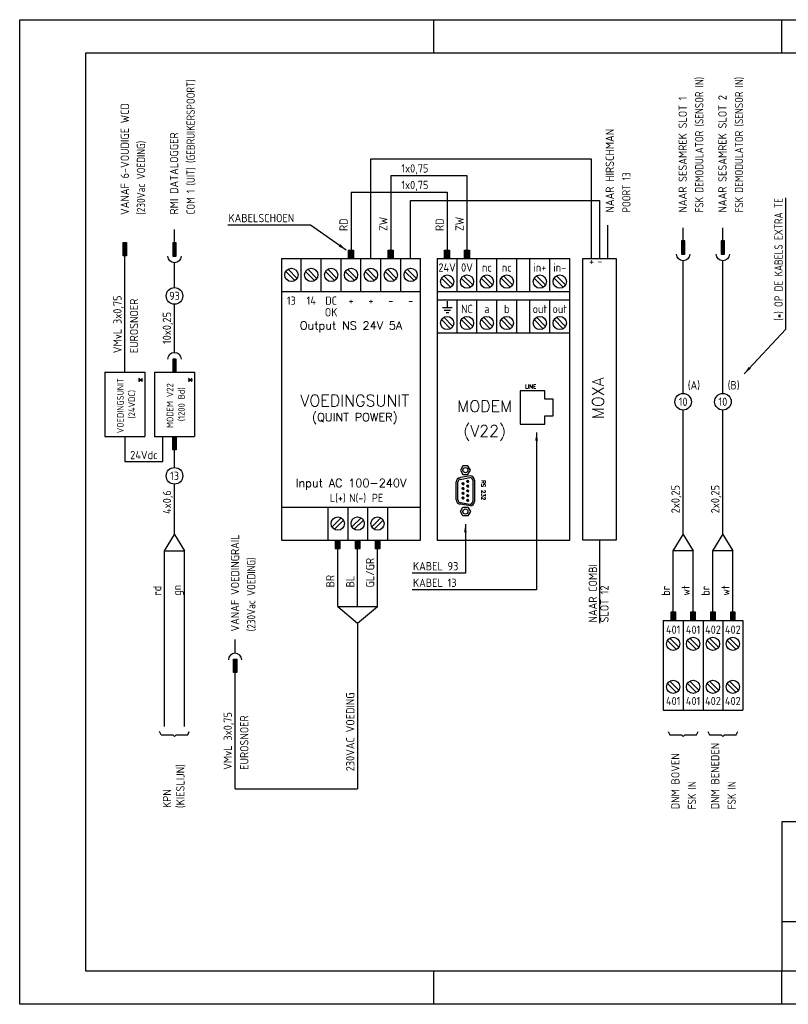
# Model space of a CAD drawing. Extents: x 0 to 425, y 0 to 297.
# Tile 1 of 2: x 0 to 232, y 0 to 297. Entities that reach past the tile are written whole.
import ezdxf
from ezdxf.enums import TextEntityAlignment as Align

# ---------------------------------------------------------------- set-up
doc = ezdxf.new("R2010")
doc.units = 0
doc.layers.get('0').update_dxf_attribs({"linetype": 'CONTINUOUS'})
for name, color, linetype in [('L018', 7, 'CONTINUOUS'), ('L025', 4, 'CONTINUOUS'), ('L035', 2, 'CONTINUOUS'), ('L050', 6, 'CONTINUOUS'), ('L070', 1, 'CONTINUOUS'), ('T018', 7, 'CONTINUOUS'), ('T025', 4, 'CONTINUOUS'), ('T035', 2, 'CONTINUOUS'), ('T050', 6, 'CONTINUOUS')]:
    doc.layers.add(name, color=color, linetype=linetype)
doc.styles.add('ISO', font='ISO.SHX')
doc.styles.add('ISO-SS', font='ISO')
doc.styles.add('ROMAND', font='ROMAND.shx')
doc.styles.get("Standard").update_dxf_attribs({"font": 'SIMPLEX'})
doc.dimstyles.get("Standard").update_dxf_attribs({"dimtxt": 0.18, "dimasz": 0.18, "dimexe": 0.18, "dimexo": 0.0625, "dimgap": 0.09, "dimtad": 0, "dimtih": 1, "dimtoh": 1, "dimdec": 4, "dimzin": 0, "dimdsep": 46, "dimtxsty": 'Standard', "dimcen": 0.09, "dimadec": 0, "dimazin": 0, "dimtfac": 1, "dimtdec": 4, "dimtofl": 0, "dimtmove": 0, "dimatfit": 3, "dimfxl": 0, "dimtolj": 1, "dimtzin": 0, "dimarcsym": 0})

# ---------------------------------------------------------------- blocks, each defined once
blk = doc.blocks.new('*X3')
at = {"color": 0}
for p, q in [((124.46, 22.92), (124.55, 23.01)), ((124.58, 22.9), (124.79, 23.11)), ((124.7, 22.88), (125.06, 23.23)), ((124.82, 22.86), (125.23, 23.27)), ((124.94, 22.83), (125.35, 23.25)), ((125.06, 22.81), (125.48, 23.23)), ((125.18, 22.79), (125.6, 23.21)), ((125.3, 22.77), (125.72, 23.19)), ((125.42, 22.74), (125.85, 23.17)), ((125.54, 22.72), (125.97, 23.16)), ((125.65, 22.7), (126.09, 23.14)), ((125.77, 22.68), (126.22, 23.12)), ((125.89, 22.66), (126.34, 23.1)), ((126.01, 22.63), (126.46, 23.08)), ((126.13, 22.61), (126.58, 23.06)), ((126.25, 22.59), (126.71, 23.05)), ((126.37, 22.57), (126.83, 23.03)), ((126.49, 22.54), (126.95, 23.01)), ((126.61, 22.52), (127.08, 22.99)), ((126.73, 22.5), (127.2, 22.97)), ((126.85, 22.48), (127.32, 22.95)), ((126.97, 22.46), (127.44, 22.93)), ((127.08, 22.43), (127.57, 22.92)), ((127.2, 22.41), (127.69, 22.9)), ((127.32, 22.39), (127.81, 22.88)), ((127.44, 22.37), (127.94, 22.86)), ((127.56, 22.34), (128.06, 22.84)), ((127.68, 22.32), (128.18, 22.82)), ((127.8, 22.3), (128.31, 22.8)), ((127.92, 22.28), (128.43, 22.79)), ((128.04, 22.25), (128.55, 22.77)), ((128.16, 22.23), (128.67, 22.75)), ((128.28, 22.21), (128.8, 22.73)), ((128.4, 22.19), (128.92, 22.71)), ((128.51, 22.17), (129.04, 22.69)), ((128.63, 22.14), (129.17, 22.68)), ((128.75, 22.12), (129.29, 22.66)), ((128.87, 22.1), (129.41, 22.64)), ((128.99, 22.08), (129.53, 22.62)), ((129.11, 22.05), (129.66, 22.6)), ((129.23, 22.03), (129.78, 22.58)), ((129.35, 22.01), (129.9, 22.56)), ((129.47, 21.99), (130.03, 22.55)), ((129.59, 21.96), (130.15, 22.53)), ((129.71, 21.94), (130.27, 22.51)), ((129.82, 21.92), (130.39, 22.49)), ((129.94, 21.9), (130.52, 22.47)), ((130.06, 21.88), (130.64, 22.45)), ((130.18, 21.85), (130.76, 22.43)), ((130.3, 21.83), (130.89, 22.42)), ((130.42, 21.81), (131.01, 22.4)), ((130.54, 21.79), (131.13, 22.38)), ((130.66, 21.76), (131.26, 22.36)), ((130.78, 21.74), (131.38, 22.34)), ((130.9, 21.72), (131.5, 22.32)), ((131.02, 21.7), (131.62, 22.31)), ((131.46, 22), (131.75, 22.29))]:
    blk.add_line(p, q, dxfattribs=at)
blk = doc.blocks.new('*X2')
at = {"color": 0}
for p, q in [((122.38, 22.4), (122.44, 22.45)), ((122.49, 22.37), (122.61, 22.48)), ((122.61, 22.34), (122.78, 22.52)), ((122.72, 22.31), (122.96, 22.55)), ((122.83, 22.28), (123.14, 22.59)), ((122.94, 22.25), (123.33, 22.64)), ((123.05, 22.22), (123.47, 22.64)), ((123.16, 22.18), (123.58, 22.61)), ((123.27, 22.15), (123.7, 22.58)), ((123.38, 22.12), (123.81, 22.56)), ((123.49, 22.09), (123.93, 22.53)), ((123.6, 22.06), (124.04, 22.5)), ((123.71, 22.03), (124.16, 22.48)), ((123.82, 22), (124.28, 22.45)), ((123.94, 21.97), (124.39, 22.43)), ((124.05, 21.94), (124.51, 22.4)), ((124.16, 21.91), (124.62, 22.37)), ((124.27, 21.88), (124.74, 22.35)), ((124.38, 21.85), (124.85, 22.32)), ((124.49, 21.82), (124.97, 22.29)), ((124.6, 21.79), (125.08, 22.27)), ((124.71, 21.76), (125.2, 22.24)), ((124.82, 21.73), (125.31, 22.22)), ((124.93, 21.7), (125.43, 22.19)), ((125.04, 21.66), (125.54, 22.16)), ((125.15, 21.63), (125.66, 22.14)), ((125.27, 21.6), (125.77, 22.11)), ((125.38, 21.57), (125.89, 22.08)), ((125.49, 21.54), (126, 22.06)), ((125.6, 21.51), (126.12, 22.03)), ((125.71, 21.48), (126.23, 22.01)), ((125.82, 21.45), (126.35, 21.98)), ((125.93, 21.42), (126.46, 21.95)), ((126.04, 21.39), (126.58, 21.93)), ((126.15, 21.36), (126.69, 21.9)), ((126.26, 21.33), (126.81, 21.87)), ((126.37, 21.3), (126.92, 21.85)), ((126.48, 21.27), (127.04, 21.82)), ((126.6, 21.24), (127.15, 21.8)), ((126.71, 21.21), (127.27, 21.77)), ((126.82, 21.18), (127.38, 21.74)), ((126.93, 21.14), (127.5, 21.72)), ((127.04, 21.11), (127.62, 21.69)), ((127.15, 21.08), (127.73, 21.66)), ((127.26, 21.05), (127.85, 21.64)), ((127.37, 21.02), (127.96, 21.61)), ((127.48, 20.99), (128.08, 21.59)), ((127.59, 20.96), (128.19, 21.56)), ((127.7, 20.93), (128.31, 21.53)), ((127.81, 20.9), (128.42, 21.51)), ((127.93, 20.87), (128.54, 21.48)), ((128.04, 20.84), (128.65, 21.45)), ((128.15, 20.81), (128.77, 21.43)), ((128.26, 20.78), (128.88, 21.4)), ((128.37, 20.75), (129, 21.38)), ((128.48, 20.72), (129.11, 21.35)), ((128.59, 20.69), (129.23, 21.32)), ((128.7, 20.66), (129.34, 21.3)), ((128.81, 20.62), (129.46, 21.27)), ((128.92, 20.59), (129.57, 21.24)), ((129.03, 20.56), (129.69, 21.22)), ((129.24, 20.63), (129.8, 21.19)), ((129.5, 20.75), (129.92, 21.17)), ((129.79, 20.89), (130.03, 21.14)), ((130.1, 21.07), (130.15, 21.11))]:
    blk.add_line(p, q, dxfattribs=at)
blk = doc.blocks.new('*X1')
at = {"color": 0}
for p, q in [((119.5, 22.2), (119.5, 22.21)), ((119.6, 22.16), (119.64, 22.2)), ((119.7, 22.12), (119.79, 22.21)), ((119.8, 22.08), (119.93, 22.21)), ((119.9, 22.04), (120.07, 22.21)), ((120, 22), (120.22, 22.22)), ((120.1, 21.96), (120.37, 22.22)), ((120.2, 21.92), (120.52, 22.23)), ((120.31, 21.88), (120.67, 22.24)), ((120.41, 21.84), (120.82, 22.25)), ((120.51, 21.79), (120.98, 22.26)), ((120.61, 21.75), (121.12, 22.27)), ((120.71, 21.71), (121.23, 22.23)), ((120.81, 21.67), (121.33, 22.2)), ((120.91, 21.63), (121.44, 22.16)), ((121.01, 21.59), (121.55, 22.13)), ((121.11, 21.55), (121.65, 22.09)), ((121.21, 21.51), (121.76, 22.06)), ((121.31, 21.47), (121.87, 22.02)), ((121.41, 21.43), (121.97, 21.99)), ((121.51, 21.39), (122.08, 21.95)), ((121.62, 21.35), (122.19, 21.92)), ((121.72, 21.31), (122.29, 21.88)), ((121.82, 21.27), (122.4, 21.85)), ((121.92, 21.23), (122.51, 21.82)), ((122.02, 21.18), (122.61, 21.78)), ((122.12, 21.14), (122.72, 21.75)), ((122.22, 21.1), (122.83, 21.71)), ((122.32, 21.06), (122.93, 21.68)), ((122.42, 21.02), (123.04, 21.64)), ((122.52, 20.98), (123.15, 21.61)), ((122.62, 20.94), (123.25, 21.57)), ((122.72, 20.9), (123.36, 21.54)), ((122.82, 20.86), (123.47, 21.5)), ((122.92, 20.82), (123.57, 21.47)), ((123.03, 20.78), (123.68, 21.43)), ((123.1, 19.86), (124.43, 21.19)), ((123.13, 20.74), (123.79, 21.4)), ((123.23, 20.7), (123.89, 21.36)), ((123.33, 20.66), (124, 21.33)), ((123.38, 20), (124.53, 21.15)), ((123.41, 19.32), (125.07, 20.98)), ((123.43, 20.62), (124.11, 21.29)), ((123.53, 20.57), (124.21, 21.26)), ((123.63, 20.53), (124.32, 21.22)), ((123.7, 19.48), (125.17, 20.95)), ((123.71, 20.19), (124.64, 21.12)), ((124.03, 20.37), (124.75, 21.08)), ((124.06, 19.69), (125.28, 20.91)), ((124.13, 20.33), (124.85, 21.05)), ((124.23, 20.29), (124.96, 21.01)), ((124.58, 20.07), (125.39, 20.88)), ((124.73, 20.08), (125.49, 20.84)), ((124.83, 20.04), (125.6, 20.81)), ((119.4, 17.3), (120.02, 17.92)), ((119.47, 17.22), (120.35, 18.1)), ((119.54, 17.15), (120.64, 18.25)), ((119.61, 17.08), (120.91, 18.38)), ((119.68, 17), (121.18, 18.5)), ((119.74, 16.93), (121.43, 18.62)), ((119.81, 16.86), (121.61, 18.65)), ((119.88, 16.78), (121.76, 18.66)), ((119.95, 16.71), (121.92, 18.68)), ((120.02, 16.64), (121.47, 18.09)), ((120.09, 16.57), (121.46, 17.94)), ((120.15, 16.49), (121.59, 17.93)), ((120.22, 16.42), (121.74, 17.94)), ((120.29, 16.35), (121.9, 17.95)), ((121.45, 17.36), (122.05, 17.97)), ((121.51, 18.98), (121.86, 19.33)), ((121.52, 18.85), (122.02, 19.35)), ((121.52, 19.13), (121.71, 19.32)), ((121.52, 19.28), (121.56, 19.31)), ((121.52, 18.14), (122.08, 18.7)), ((121.54, 19.57), (121.89, 19.93)), ((121.55, 19.72), (121.74, 19.91)), ((121.55, 19.87), (121.59, 19.91)), ((121.59, 19.48), (122.05, 19.94)), ((121.59, 17.37), (122.22, 17.99)), ((121.67, 18.86), (122.19, 19.37)), ((121.67, 18.15), (122.24, 18.72)), ((121.74, 19.49), (122.22, 19.97)), ((121.74, 17.38), (122.39, 18.02)), ((121.82, 18.87), (122.36, 19.4)), ((121.83, 18.16), (122.42, 18.76)), ((121.9, 19.51), (122.39, 20)), ((121.9, 17.39), (122.56, 18.05)), ((121.98, 18.88), (122.54, 19.44)), ((121.99, 18.18), (122.6, 18.8)), ((122.06, 19.53), (122.58, 20.05)), ((122.06, 17.41), (122.75, 18.09)), ((122.14, 18.9), (122.73, 19.49)), ((122.15, 18.21), (122.79, 18.84)), ((122.23, 17.44), (122.94, 18.14)), ((122.24, 19.56), (122.78, 20.11)), ((122.31, 18.93), (122.93, 19.56)), ((122.32, 18.24), (122.99, 18.9)), ((122.35, 14.16), (126.25, 18.06)), ((122.4, 17.47), (123.14, 18.2)), ((122.41, 14.09), (126.58, 18.25)), ((122.42, 19.61), (122.99, 20.18)), ((122.48, 14.01), (126.85, 18.38)), ((122.5, 18.98), (123.15, 19.63)), ((122.51, 18.28), (123.2, 18.97)), ((122.55, 13.94), (127.09, 18.48)), ((122.58, 17.51), (123.35, 18.28)), ((122.62, 19.67), (123.23, 20.28)), ((122.62, 13.87), (127.31, 18.56)), ((122.69, 13.79), (127.52, 18.62)), ((122.7, 19.04), (123.4, 19.73)), ((122.7, 18.33), (123.43, 19.06)), ((122.76, 13.72), (127.71, 18.68)), ((122.77, 17.56), (123.58, 18.36)), ((122.82, 13.65), (127.41, 18.23)), ((122.85, 19.75), (123.5, 20.4)), ((122.89, 13.57), (127.5, 18.18)), ((122.91, 18.39), (123.68, 19.17)), ((122.92, 19.11), (123.67, 19.87)), ((122.96, 13.5), (127.6, 18.14)), ((122.98, 17.62), (123.83, 18.47)), ((123.03, 13.43), (127.7, 18.1)), ((123.1, 13.36), (127.8, 18.05)), ((123.13, 18.48), (123.96, 19.31)), ((123.15, 19.21), (123.97, 20.03)), ((123.17, 13.28), (127.89, 18.01)), ((123.19, 17.69), (124.11, 18.61)), ((123.24, 13.21), (127.99, 17.96)), ((123.3, 13.14), (128.09, 17.92)), ((123.34, 16.85), (124.36, 17.87)), ((123.37, 18.58), (124.3, 19.51)), ((123.37, 13.06), (128.18, 17.88)), ((123.42, 17.78), (124.43, 18.79)), ((123.44, 12.99), (128.28, 17.83)), ((123.57, 16.94), (124.66, 18.03)), ((123.66, 18.72), (124.66, 19.73)), ((123.68, 17.89), (124.8, 19.02)), ((123.83, 17.06), (125, 18.23)), ((123.97, 18.05), (125.21, 19.29)), ((123.98, 18.91), (125.81, 20.74)), ((124.12, 17.21), (125.46, 18.55)), ((124.3, 18.24), (125.59, 19.52)), ((124.35, 19.13), (125.92, 20.7)), ((124.47, 17.41), (125.87, 18.82)), ((124.7, 18.49), (126.67, 20.46)), ((124.82, 19.46), (126.03, 20.67)), ((124.83, 17.63), (126.18, 18.98)), ((124.94, 20), (125.71, 20.77)), ((125.25, 18.9), (126.77, 20.42)), ((125.28, 17.94), (126.45, 19.11)), ((125.34, 19.84), (126.13, 20.63)), ((125.44, 19.8), (126.24, 20.6)), ((125.54, 19.76), (126.35, 20.56)), ((125.64, 19.72), (126.45, 20.53)), ((125.74, 19.67), (126.56, 20.49)), ((125.79, 19.3), (126.88, 20.39)), ((125.95, 18.47), (126.68, 19.2)), ((126.11, 19.48), (126.99, 20.35)), ((126.34, 18.72), (126.9, 19.28)), ((126.36, 19.59), (127.09, 20.32)), ((126.59, 19.68), (127.2, 20.28)), ((126.63, 18.87), (127.1, 19.34)), ((126.8, 19.74), (127.31, 20.25)), ((126.88, 18.98), (127.29, 19.39)), ((126.99, 19.79), (127.41, 20.21)), ((127.1, 19.06), (127.47, 19.43)), ((127.17, 19.83), (127.52, 20.18)), ((127.31, 19.12), (127.65, 19.46)), ((127.35, 19.87), (127.63, 20.14)), ((127.44, 18.26), (127.9, 18.73)), ((127.5, 19.17), (127.81, 19.49)), ((127.52, 19.9), (127.73, 20.11)), ((127.66, 18.34), (128.09, 18.77)), ((127.68, 19.92), (127.87, 20.11)), ((127.68, 19.21), (127.98, 19.51)), ((127.84, 19.94), (128.02, 20.11)), ((127.86, 19.25), (128.13, 19.52)), ((127.87, 18.41), (128.26, 18.8)), ((127.99, 19.95), (128.16, 20.11)), ((128.04, 19.28), (128.28, 19.53)), ((128.07, 18.47), (128.43, 18.83)), ((128.14, 19.96), (128.29, 20.11)), ((128.2, 19.31), (128.43, 19.54)), ((128.26, 18.52), (128.6, 18.86)), ((128.29, 19.96), (128.43, 20.1)), ((128.36, 19.33), (128.58, 19.54)), ((128.43, 19.96), (128.56, 20.09)), ((128.45, 18.56), (128.76, 18.88)), ((128.52, 19.34), (128.72, 19.54)), ((128.56, 19.95), (128.68, 20.07)), ((128.62, 18.6), (128.92, 18.89)), ((128.67, 19.35), (128.86, 19.54)), ((128.7, 19.94), (128.81, 20.05)), ((128.79, 18.63), (129.07, 18.9)), ((128.82, 19.36), (128.99, 19.53)), ((128.83, 19.93), (128.9, 20.01)), ((128.95, 19.92), (128.98, 19.95)), ((128.96, 19.36), (129.13, 19.53)), ((128.96, 18.65), (129.22, 18.91)), ((129.1, 19.36), (129.26, 19.51)), ((129.12, 18.67), (129.37, 18.92)), ((129.24, 19.36), (129.38, 19.5)), ((129.28, 18.69), (129.51, 18.92)), ((129.38, 19.35), (129.51, 19.48)), ((129.43, 18.7), (129.65, 18.92)), ((129.51, 19.34), (129.63, 19.46)), ((129.58, 18.71), (129.79, 18.91)), ((129.64, 19.33), (129.71, 19.4)), ((129.73, 18.72), (129.92, 18.9)), ((129.76, 19.31), (129.79, 19.34)), ((129.87, 18.72), (130.05, 18.89)), ((130.01, 18.72), (130.18, 18.88)), ((130.15, 18.71), (130.3, 18.86)), ((130.28, 18.7), (130.42, 18.84)), ((130.41, 18.69), (130.53, 18.8)), ((130.54, 18.68), (130.61, 18.74)), ((130.66, 18.66), (130.69, 18.68)), ((119.33, 17.37), (119.64, 17.68)), ((120.36, 16.27), (121.43, 17.35)), ((120.43, 16.2), (121.43, 17.2)), ((120.5, 16.13), (121.47, 17.11)), ((120.57, 16.05), (121.62, 17.11)), ((120.63, 15.98), (121.78, 17.12)), ((120.7, 15.91), (121.93, 17.14)), ((120.77, 15.84), (121.39, 16.46)), ((120.84, 15.76), (121.39, 16.31)), ((120.91, 15.69), (121.43, 16.21)), ((120.98, 15.62), (121.58, 16.22)), ((121.04, 15.54), (121.73, 16.23)), ((121.11, 15.47), (121.88, 16.24)), ((121.18, 15.4), (122.04, 16.25)), ((121.25, 15.33), (122.2, 16.28)), ((121.32, 15.25), (122.37, 16.3)), ((121.39, 15.18), (122.54, 16.33)), ((121.42, 16.48), (122.09, 17.16)), ((121.46, 15.11), (122.71, 16.36)), ((121.52, 15.03), (122.9, 16.41)), ((121.56, 16.49), (122.26, 17.18)), ((121.59, 14.96), (123.08, 16.45)), ((121.66, 14.89), (123.28, 16.51)), ((121.71, 16.5), (122.43, 17.21)), ((121.73, 14.81), (123.49, 16.57)), ((121.8, 14.74), (123.7, 16.65)), ((121.87, 16.51), (122.6, 17.24)), ((121.87, 14.67), (123.94, 16.74)), ((121.93, 14.6), (124.18, 16.85)), ((122, 14.52), (124.44, 16.96)), ((122.03, 16.53), (122.78, 17.28)), ((122.07, 14.45), (124.72, 17.1)), ((122.14, 14.38), (125.03, 17.27)), ((122.19, 16.55), (122.97, 17.33)), ((122.21, 14.3), (125.37, 17.47)), ((122.28, 14.23), (125.77, 17.72)), ((122.36, 16.58), (123.17, 17.39)), ((122.54, 16.61), (123.38, 17.45)), ((122.72, 16.66), (123.59, 17.53)), ((122.92, 16.71), (123.83, 17.62)), ((123.12, 16.77), (124.08, 17.73)), ((123.51, 12.92), (128.38, 17.79)), ((123.58, 12.85), (128.48, 17.74)), ((123.65, 12.77), (128.57, 17.7)), ((123.72, 12.7), (128.67, 17.66)), ((123.78, 12.63), (128.77, 17.61)), ((123.85, 12.55), (128.87, 17.57)), ((123.92, 12.48), (128.96, 17.52)), ((123.99, 12.41), (129.06, 17.48)), ((124.06, 12.33), (129.16, 17.43)), ((124.13, 12.26), (129.25, 17.39)), ((124.19, 12.19), (129.35, 17.35)), ((124.26, 12.12), (129.45, 17.3)), ((124.33, 12.04), (129.55, 17.26)), ((124.4, 11.97), (129.64, 17.21)), ((127.63, 15.06), (129.74, 17.17)), ((128.18, 15.47), (129.84, 17.13)), ((128.62, 15.76), (129.94, 17.08)), ((128.99, 16), (130.03, 17.04)), ((129.33, 16.19), (130.13, 16.99)), ((129.64, 16.36), (130.23, 16.95)), ((129.93, 16.51), (130.32, 16.9)), ((130.2, 16.64), (130.42, 16.86)), ((130.46, 16.76), (130.52, 16.82)), ((124.47, 11.9), (125.36, 12.79)), ((124.54, 11.82), (124.95, 12.24)), ((124.61, 11.75), (124.66, 11.81))]:
    blk.add_line(p, q, dxfattribs=at)
blk = doc.blocks.new('RWS-A3')
at = {"layer": 'L018'}
for points in [[(341.04, 19.9, 0.096785), (339.12, 19.82, 0.112197), (337.49, 19.1, -0.053563), (335.92, 18.02, -0.118977), (333.44, 17.36), (333.42, 17.1, 0.119963), (336.53, 17.96, 0.023106), (337.26, 18.39, -0.122288), (339.52, 19.44, -0.085653), (341.63, 19.47), (341.85, 19.3, 0.099961), (339.55, 19.18, 0.132183), (337.55, 18.15, -0.038085), (336.39, 17.37, -0.13681), (333.39, 16.48), (333.38, 16.21, 0.080811), (335.68, 16.64, 0.058894), (337.78, 17.73, -0.082225), (339.13, 18.49, -0.092855), (341.63, 18.92, -0.043537), (342.5, 18.83), (342.74, 18.65, 0.043537), (341.87, 18.72, 0.092855), (339.38, 18.24), (342.56, 16.8, 0.150009), (336.62, 11.74), (331.28, 17.42, -0.041294), (332.54, 18.2, -0.010407), (333.5, 18.65, 0.132383), (336.3, 19.51, 0.030321), (337.01, 19.97), (336.64, 20.12, -0.113038), (334.33, 18.93, -0.024913), (333.5, 18.85), (333.53, 19.31, 0.112751), (335.63, 19.85, 0.032243), (336.33, 20.25), (336, 20.38, -0.04183), (335.16, 19.89, -0.111744), (333.53, 19.48), (333.55, 19.91, 0.127331), (335.69, 20.51), (331.49, 22.21, 0.026013), (333.1, 22.27), (339.74, 20.11, -0.052836), (340.84, 20.05)], [(334.29, 22.43), (341.07, 20.55, 0.030795), (342.17, 21.11), (335.39, 22.65, -0.019263)], [(337.15, 23.28), (343.77, 22.28, -0.035988), (343.07, 21.69), (336.36, 22.94, 0.037759)], [(336.39, 18.76), (337.04, 19.16, -0.043255), (337.82, 19.64), (337.31, 19.85, -0.05292), (335.74, 18.77, -0.124489), (333.47, 18.14), (333.46, 17.93, 0.129366)]]:
    blk.add_lwpolyline(points, format="xyb", close=True, dxfattribs=at)
at = {"layer": 'L025'}
for p, q in [((0, 0), (0, 297)), ((0, 297), (420, 297)), ((420, 297), (420, 0)), ((386.63, 11.24), (389.37, 18.76)), ((420, 0), (0, 0))]:
    blk.add_line(p, q, dxfattribs=at)
at = {"layer": 'L025', "linetype": 'Continuous'}
for p, q in [((125, 287), (125, 297)), ((230, 287), (230, 297)), ((125, 0), (125, 10)), ((230, 0), (230, 10))]:
    blk.add_line(p, q, dxfattribs=at)
at = {"layer": 'L035'}
for p, q in [((350, 50), (410, 50)), ((350, 45), (410, 45)), ((350, 40), (410, 40)), ((360, 25), (360, 35)), ((370, 20), (370, 35)), ((380, 35), (380, 25)), ((390, 35), (390, 20)), ((400, 35), (400, 25)), ((360, 30), (410, 30))]:
    blk.add_line(p, q, dxfattribs=at)
at = {"layer": 'L070'}
for p, q in [((20, 10), (20, 287)), ((20, 287), (410, 287)), ((410, 287), (410, 10)), ((230, 55), (230, 10)), ((410.05, 55), (230, 55)), ((350, 10), (350, 55)), ((350, 35), (410, 35)), ((230, 25), (410, 25)), ((350, 20), (410, 20)), ((365, 10), (365, 20)), ((410, 10), (20, 10))]:
    blk.add_line(p, q, dxfattribs=at)
at = {"layer": 'L018'}
for name in ['*X1', '*X2', '*X3']:
    blk.add_blockref(name, (212, 0), dxfattribs=at)
at = {"layer": 'T025'}
for s, height, p in [('SCHAAL', 1.5, (352, 51.5)), ('GET.', 1.5, (352, 46.5)), ('GEC.', 1.5, (352, 41.5)), ('GEZ.', 1.5, (352, 36.5)), ('LETTER', 1.5, (360.8, 31.5)), ('WIJZ.', 1.5, (352, 29.2)), ('DATUM', 1.5, (360.8, 26.5)), ('Rijksinstituut voor Kust en Zee', 1.8, (235, 15.5)), ('hydro-instrumentatie', 1.8, (283, 15.5)), ('Kortenaerkade 1', 1.8, (235, 12.5)), ('2518 AX Den Haag', 1.8, (283, 12.5)), ('(070)3114311', 1.8, (311.5, 12.5))]:
    blk.add_text(s, height=height, dxfattribs=at).set_placement(p)
for p in [(390, 46.5), (390, 41.5), (390, 36.5)]:
    blk.add_text('d.d.', height=1.5, dxfattribs=at).set_placement(p, align=Align.CENTER)
at = {"layer": 'T025', "style": 'ISO'}
blk.add_text('CADCODE:', height=2.5, rotation=90, dxfattribs=at).set_placement((414, 11))
at = {"layer": 'T025'}
for p in [(368.5, 21.5), (394, 21.5)]:
    blk.add_text('BL.', height=1.5, dxfattribs=at).set_placement(p, align=Align.RIGHT)
at = {"layer": 'T025', "style": 'ISO'}
for tag, p in [('SCHAAL', (363, 51)), ('GET', (363, 46)), ('DAT', (395, 46)), ('GEC', (363, 41)), ('DAT', (395, 41)), ('GEZ', (363, 36)), ('DAT', (395, 36))]:
    blk.add_attdef(tag, p, '', height=2.5, dxfattribs=at)
for tag, p in [('A', (375, 32.5)), ('B', (385, 32.5)), ('C', (395, 32.5)), ('D', (405, 32.5)), ('A', (375, 27.5)), ('B', (385, 27.5)), ('C', (395, 27.5)), ('D', (405, 27.5)), ('1', (360, 22.5)), ('1', (400, 22.5))]:
    blk.add_attdef(tag, text='', height=2.5, dxfattribs=at).set_placement(p, align=Align.MIDDLE)
blk.add_attdef('*', (414, 26), '', height=2.5, rotation=90, dxfattribs=at)
blk.add_attdef('100', text='', height=2.5, dxfattribs=at).set_placement((386.5, 21), align=Align.RIGHT)
at = {"layer": 'T035', "style": 'ISO'}
for p in [(235, 37.5), (235, 30)]:
    blk.add_attdef('*', p, '', height=3.5, dxfattribs=at)
at = {"layer": 'T035'}
blk.add_attdef('*', (358.5, 12.5), '', height=3.5, dxfattribs=at)
at = {"layer": 'T050'}
for s, p in [('r', (235, 20)), ('i', (237.5, 20)), ('j', (238.75, 20)), ('k', (241.5, 20)), ('s', (244.5, 20)), ('w', (247.5, 20)), ('a', (250.5, 20)), ('t', (253.5, 20)), ('e', (255.5, 20)), ('r', (258.5, 20)), ('s', (260.75, 20)), ('t', (263.5, 20)), ('a', (265.75, 20)), ('a', (268.75, 20)), ('t', (271.75, 20))]:
    blk.add_text(s, height=3, dxfattribs=at).set_placement(p)
at = {"layer": 'T050', "style": 'ISO'}
blk.add_text('A', height=5, dxfattribs=at).set_placement((354, 12.5))
for tag, p in [('*', (235, 45)), ('95.001', (367.5, 12.5)), ('00004', (391, 12.5))]:
    blk.add_attdef(tag, p, '', height=5, dxfattribs=at)
blk = doc.blocks.new('030303')
at = {"layer": 'L035'}
for p, q in [((-4, -0.5), (-4, 0.5)), ((-4, 0.5), (0, 0.5)), ((-4, 0.25), (0, 0.25)), ((-4, 0), (0, 0)), ((0, 0.5), (0, -0.5)), ((0, -0.25), (-4, -0.25)), ((0, -0.5), (-4, -0.5))]:
    blk.add_line(p, q, dxfattribs=at)
blk = doc.blocks.new('030305')
at = {"layer": 'L035'}
for p, q in [((-6, -0.5), (-6, 0.5)), ((-6, 0.5), (-2, 0.5)), ((-6, 0.25), (-2, 0.25)), ((-6, 0), (-2, 0)), ((-2, 0.5), (-2, -0.5)), ((-2, -0.25), (-6, -0.25)), ((-2, -0.5), (-6, -0.5))]:
    blk.add_line(p, q, dxfattribs=at)
at = {"layer": 'L050'}
blk.add_arc((-2, 0), 2, 270, 90, dxfattribs=at)
blk = doc.blocks.new('*X8')
at = {"color": 0, "linetype": 'Continuous'}
for p, q in [((157, 84.17), (159.33, 86.5)), ((157, 84.88), (158.62, 86.5)), ((157, 85.58), (157.92, 86.5)), ((157, 86.29), (157.21, 86.5)), ((157.04, 83.5), (160.04, 86.5)), ((157.75, 83.5), (160.75, 86.5)), ((158.45, 83.5), (161.45, 86.5)), ((159.16, 83.5), (162, 86.34)), ((159.87, 83.5), (162, 85.63)), ((160.57, 83.5), (162, 84.93)), ((161.28, 83.5), (162, 84.22)), ((161.99, 83.5), (162, 83.51))]:
    blk.add_line(p, q, dxfattribs=at)
blk = doc.blocks.new('*X9')
at = {"color": 0}
for p, q in [((101.74, 137.09), (102.51, 137.86)), ((101.77, 137.41), (102.19, 137.83)), ((101.8, 136.87), (102.73, 137.8)), ((101.92, 136.71), (102.89, 137.68)), ((102.08, 136.58), (103.02, 137.52)), ((102.28, 136.5), (103.1, 137.32)), ((102.56, 136.51), (103.09, 137.04))]:
    blk.add_line(p, q, dxfattribs=at)
blk = doc.blocks.new('*X10')
at = {"color": 0, "linetype": 'Continuous'}
for p, q in [((157, 84.17), (159.33, 86.5)), ((157, 84.88), (158.62, 86.5)), ((157, 85.58), (157.92, 86.5)), ((157, 86.29), (157.21, 86.5)), ((157.04, 83.5), (160.04, 86.5)), ((157.75, 83.5), (160.75, 86.5)), ((158.45, 83.5), (161.45, 86.5)), ((159.16, 83.5), (162, 86.34)), ((159.87, 83.5), (162, 85.63)), ((160.57, 83.5), (162, 84.93)), ((161.28, 83.5), (162, 84.22)), ((161.99, 83.5), (162, 83.51))]:
    blk.add_line(p, q, dxfattribs=at)

msp = doc.modelspace()

# ---------------------------------------------------------------- linework, layer by layer
for p, q in [((151, 185), (151, 175)), ((158.5, 185), (151, 185)), ((158.5, 182.5), (158.5, 185)), ((161, 182.5), (158.5, 182.5)), ((161, 177.5), (161, 182.5)), ((158.5, 175), (158.5, 177.5)), ((158.5, 177.5), (161, 177.5)), ((151, 175), (158.5, 175))]:
    msp.add_line(p, q)
at = {"layer": 'L018', "lineweight": 18}
for centre in [(135.23, 157.72), (133.81, 157.01), (133.81, 155.59), (133.81, 154.17), (135.23, 156.3), (135.23, 154.88), (133.81, 152.75), (135.23, 153.46), (135.23, 152.04)]:
    msp.add_circle(centre, 0.345, dxfattribs=at)
at = {"layer": 'L025'}
for p, q in [((80.28, 221.02), (83.02, 218.28)), ((83.72, 218.98), (80.98, 221.72)), ((86.28, 221.02), (89.02, 218.28)), ((89.72, 218.98), (86.98, 221.72)), ((92.28, 221.02), (95.02, 218.28)), ((95.72, 218.98), (92.98, 221.72)), ((98.28, 221.02), (101.02, 218.28)), ((101.72, 218.98), (98.98, 221.72)), ((104.28, 221.02), (107.02, 218.28)), ((107.72, 218.98), (104.98, 221.72)), ((110.28, 221.02), (113.02, 218.28)), ((113.72, 218.98), (110.98, 221.72)), ((116.28, 221.02), (119.02, 218.28)), ((119.72, 218.98), (116.98, 221.72)), ((127.28, 219.02), (130.02, 216.28)), ((130.72, 216.98), (127.98, 219.72)), ((133.28, 219.02), (136.02, 216.28)), ((136.72, 216.98), (133.98, 219.72)), ((139.28, 219.02), (142.02, 216.28)), ((142.72, 216.98), (139.98, 219.72)), ((145.28, 219.02), (148.02, 216.28)), ((148.72, 216.98), (145.98, 219.72)), ((155.28, 219.02), (158.02, 216.28)), ((158.72, 216.98), (155.98, 219.72)), ((161.28, 219.02), (164.02, 216.28)), ((164.72, 216.98), (161.98, 219.72)), ((129.07, 210.18), (129.07, 212.11)), ((127.57, 210.18), (130.57, 210.18)), ((128.13, 209.43), (130.01, 209.43)), ((128.7, 208.68), (129.54, 208.68)), ((127.28, 206.52), (130.02, 203.78)), ((130.72, 204.48), (127.98, 207.22)), ((133.28, 206.52), (136.02, 203.78)), ((136.72, 204.48), (133.98, 207.22)), ((139.28, 206.52), (142.02, 203.78)), ((142.72, 204.48), (139.98, 207.22)), ((145.28, 206.52), (148.02, 203.78)), ((148.72, 204.48), (145.98, 207.22)), ((155.28, 206.52), (158.02, 203.78)), ((158.72, 204.48), (155.98, 207.22)), ((161.28, 206.52), (164.02, 203.78)), ((164.72, 204.48), (161.98, 207.22)), ((94.28, 143.98), (97.02, 146.72)), ((97.72, 146.02), (94.98, 143.28)), ((100.28, 143.98), (103.02, 146.72)), ((103.72, 146.02), (100.98, 143.28)), ((106.28, 143.98), (109.02, 146.72)), ((109.72, 146.02), (106.98, 143.28)), ((198.95, 107.73), (196.21, 110.47)), ((204.95, 107.73), (202.21, 110.47)), ((210.95, 107.73), (208.21, 110.47)), ((216.95, 107.73), (214.21, 110.47)), ((195.51, 109.76), (198.25, 107.03)), ((201.51, 109.76), (204.25, 107.03)), ((207.51, 109.76), (210.25, 107.03)), ((213.51, 109.76), (216.25, 107.03)), ((195.51, 96.76), (198.25, 94.03)), ((198.95, 94.73), (196.21, 97.47)), ((201.51, 96.76), (204.25, 94.03)), ((204.95, 94.73), (202.21, 97.47)), ((207.51, 96.76), (210.25, 94.03)), ((210.95, 94.73), (208.21, 97.47)), ((213.51, 96.76), (216.25, 94.03)), ((216.95, 94.73), (214.21, 97.47)), ((42.7, 81.25), (42.2, 82.25)), ((42.7, 81.25), (46.2, 81.25)), ((46.2, 81.25), (46.7, 80.75)), ((46.7, 80.75), (47.2, 81.25)), ((47.2, 81.25), (50.7, 81.25)), ((50.7, 81.25), (51.2, 82.25)), ((195.73, 82.25), (196.23, 81.25)), ((196.23, 81.25), (199.73, 81.25)), ((199.73, 81.25), (200.23, 80.75)), ((200.23, 80.75), (200.73, 81.25)), ((200.73, 81.25), (204.23, 81.25)), ((204.23, 81.25), (204.73, 82.25)), ((207.73, 82.25), (208.23, 81.25)), ((208.23, 81.25), (211.73, 81.25)), ((211.73, 81.25), (212.23, 80.75)), ((212.23, 80.75), (212.73, 81.25)), ((212.73, 81.25), (216.23, 81.25)), ((216.23, 81.25), (216.73, 82.25))]:
    msp.add_line(p, q, dxfattribs=at)
at = {"layer": 'L025', "color": 0, "lineweight": 25}
for p, q in [((133.77, 162.42), (133.02, 161.13)), ((133.02, 161.13), (133.77, 159.83)), ((135.27, 162.42), (133.77, 162.42)), ((136.02, 161.13), (135.27, 162.42)), ((135.27, 159.83), (136.02, 161.13)), ((131.77, 152.19), (131.77, 157.57)), ((132.27, 152.19), (132.27, 157.57)), ((133.02, 158.88), (132.84, 158.85)), ((132.93, 158.35), (135.83, 158.86)), ((136.02, 159.38), (133.02, 158.88)), ((133.77, 159.83), (135.27, 159.83)), ((136.77, 158.08), (136.77, 151.68)), ((137.27, 158.08), (137.27, 151.68)), ((133.02, 150.88), (132.84, 150.91)), ((132.93, 151.4), (135.83, 150.89)), ((136.02, 150.38), (133.02, 150.88)), ((133.02, 148.63), (133.77, 149.92)), ((133.77, 147.33), (133.02, 148.63)), ((133.77, 149.92), (135.27, 149.92)), ((135.27, 149.92), (136.02, 148.63)), ((136.02, 148.63), (135.27, 147.33)), ((135.27, 147.33), (133.77, 147.33))]:
    msp.add_line(p, q, dxfattribs=at)
at = {"layer": 'L025'}
for centre in [(82, 220), (88, 220), (94, 220), (100, 220), (106, 220), (112, 220), (118, 220), (129, 218), (135, 218), (141, 218), (147, 218), (157, 218), (163, 218), (129, 205.5), (135, 205.5), (141, 205.5), (147, 205.5), (157, 205.5), (163, 205.5), (96, 145), (102, 145), (108, 145), (197.23, 108.75), (203.23, 108.75), (209.23, 108.75), (215.23, 108.75), (197.23, 95.75), (203.23, 95.75), (209.23, 95.75), (215.23, 95.75)]:
    msp.add_circle(centre, 2, dxfattribs=at)
at = {"layer": 'L025', "color": 0, "lineweight": 25}
for centre in [(134.52, 161.13), (134.52, 148.63)]:
    msp.add_circle(centre, 0.775, dxfattribs=at)
for centre, radius, start, end in [((133.07, 157.57), 1.3, 100, 180), ((133.07, 157.57), 0.8, 100, 180), ((135.97, 158.08), 0.8, 0, 100), ((135.97, 158.08), 1.3, 0, 87.7958), ((133.07, 152.19), 1.3, 180, 260), ((133.07, 152.19), 0.8, 180, 260), ((135.97, 151.68), 0.8, 260, 0), ((135.97, 151.68), 1.3, 272.2042, 0)]:
    msp.add_arc(centre, radius, start, end, dxfattribs=at)
at = {"layer": 'L035'}
for p, q in [((106, 255), (172.5, 255)), ((106, 225), (106, 255)), ((172.5, 255), (172.5, 225)), ((112, 250), (135, 250)), ((112, 250), (112, 227.5)), ((135, 250), (135, 227.5)), ((100, 245), (129, 245)), ((100, 245), (100, 227.5)), ((129, 245), (129, 227.5)), ((118, 242.5), (175, 242.5)), ((118, 225), (118, 242.5)), ((175, 242.5), (175, 225)), ((177.5, 225), (177.5, 235)), ((46.73, 229.68), (46.73, 233.68)), ((200.23, 230.26), (200.23, 234.26)), ((212.23, 230.26), (212.23, 234.26)), ((85, 215), (85, 225)), ((91, 215), (91, 225)), ((97, 215), (97, 225)), ((103, 215), (103, 225)), ((109, 215), (109, 225)), ((115, 215), (115, 225)), ((132, 215), (132, 225)), ((138, 215), (138, 225)), ((144, 215), (144, 225)), ((150, 215), (150, 225)), ((154, 215), (154, 225)), ((160, 215), (160, 225)), ((79, 215), (121, 215)), ((126, 215), (166, 215)), ((126, 212.5), (166, 212.5)), ((132, 202.5), (132, 212.5)), ((138, 202.5), (138, 212.5)), ((144, 202.5), (144, 212.5)), ((150, 202.5), (150, 212.5)), ((154, 202.5), (154, 212.5)), ((160, 202.5), (160, 212.5)), ((126, 202.5), (166, 202.5)), ((79, 150), (121, 150)), ((93, 150), (93, 140)), ((99, 150), (99, 140)), ((105, 150), (105, 140)), ((111, 150), (111, 140)), ((175, 140), (175, 115)), ((43.73, 83.75), (43.73, 136.75)), ((96, 120), (96, 137.5)), ((102, 120), (102, 137.5)), ((108, 120), (108, 137.5)), ((215.23, 115.75), (215.23, 136.75)), ((194.23, 115.75), (218.23, 115.75)), ((194.23, 115.75), (194.23, 88.75)), ((200.23, 115.75), (200.23, 88.75)), ((206.23, 115.75), (206.23, 88.75)), ((212.23, 115.75), (212.23, 88.75)), ((218.23, 115.75), (218.23, 88.75)), ((65, 105.89), (65, 110)), ((194.23, 88.75), (218.23, 88.75))]:
    msp.add_line(p, q, dxfattribs=at)
at = {"layer": 'L035', "linetype": 'Continuous'}
for p, q in [((99.25, 225), (99.25, 227.5)), ((99.25, 227.5), (100.75, 227.5)), ((100.75, 227.5), (100.75, 225)), ((111.25, 227.5), (112.75, 227.5)), ((111.25, 225), (111.25, 227.5)), ((112.75, 227.5), (112.75, 225)), ((128.25, 225), (128.25, 227.5)), ((128.25, 227.5), (129.75, 227.5)), ((129.75, 227.5), (129.75, 225)), ((134.25, 227.5), (135.75, 227.5)), ((134.25, 225), (134.25, 227.5)), ((135.75, 227.5), (135.75, 225)), ((95.25, 140), (95.25, 137.5)), ((96.75, 137.5), (96.75, 140)), ((101.25, 140), (101.25, 137.5)), ((102.75, 137.5), (102.75, 140)), ((107.25, 140), (107.25, 137.5)), ((108.75, 137.5), (108.75, 140)), ((49.73, 83.75), (49.73, 136.75)), ((95.25, 137.5), (96.75, 137.5)), ((101.25, 137.5), (102.75, 137.5)), ((107.25, 137.5), (108.75, 137.5)), ((197.23, 115.75), (197.23, 136.75)), ((203.23, 115.75), (203.23, 136.75)), ((209.23, 115.75), (209.23, 136.75)), ((197.98, 118.25), (196.48, 118.25)), ((196.48, 118.25), (196.48, 115.75)), ((197.98, 115.75), (197.98, 118.25)), ((202.48, 118.25), (202.48, 115.75)), ((203.98, 118.25), (202.48, 118.25)), ((203.98, 115.75), (203.98, 118.25)), ((208.48, 118.25), (208.48, 115.75)), ((209.98, 118.25), (208.48, 118.25)), ((209.98, 115.75), (209.98, 118.25)), ((214.48, 118.25), (214.48, 115.75)), ((215.98, 118.25), (214.48, 118.25)), ((215.98, 115.75), (215.98, 118.25))]:
    msp.add_line(p, q, dxfattribs=at)
at = {"layer": 'L035'}
for centre in [(46.73, 213.68), (200.23, 181.76), (212.23, 181.76), (46.73, 159.41)]:
    msp.add_circle(centre, 2.5, dxfattribs=at)
msp.add_arc((65, 103.89), 2, 0, 180, dxfattribs=at)
at = {"layer": 'L050'}
for p, q in [((31.73, 190.66), (31.73, 225.75)), ((46.73, 216.18), (46.73, 223.68)), ((79, 225), (79, 140)), ((79, 225), (121, 225)), ((121, 140), (121, 225)), ((126, 225), (166, 225)), ((126, 225), (126, 140)), ((166, 140), (166, 225)), ((200.23, 184.26), (200.23, 224.26)), ((212.23, 184.26), (212.23, 224.26)), ((46.73, 196.73), (46.73, 211.18)), ((25.73, 190.66), (25.73, 171.25)), ((25.73, 190.66), (37.73, 190.66)), ((37.73, 190.66), (37.73, 171.25)), ((40.73, 190.66), (40.73, 171.25)), ((40.73, 190.66), (52.73, 190.66)), ((52.73, 190.66), (52.73, 171.25)), ((200.23, 141.75), (200.23, 179.26)), ((212.23, 141.75), (212.23, 179.26)), ((25.73, 171.25), (37.73, 171.25)), ((31.73, 171.25), (31.73, 163.76)), ((40.73, 171.25), (52.73, 171.25)), ((43.23, 163.76), (43.23, 171.25)), ((46.73, 161.91), (46.73, 167.25)), ((31.73, 163.76), (43.23, 163.76)), ((46.73, 141.75), (46.73, 156.91)), ((43.73, 136.75), (46.73, 141.75)), ((46.73, 141.75), (49.73, 136.75)), ((79, 140), (121, 140)), ((126, 140), (166, 140)), ((197.23, 136.75), (200.23, 141.75)), ((200.23, 141.75), (203.23, 136.75)), ((209.23, 136.75), (212.23, 141.75)), ((212.23, 141.75), (215.23, 136.75)), ((43.73, 136.75), (49.73, 136.75)), ((203.23, 136.75), (197.23, 136.75)), ((215.23, 136.75), (209.23, 136.75)), ((96, 120), (108, 120)), ((96, 120), (102, 115)), ((102, 115), (108, 120)), ((102, 115), (102, 65)), ((65, 65), (65, 100.08)), ((65, 65), (102, 65))]:
    msp.add_line(p, q, dxfattribs=at)
msp.add_lwpolyline([(170, 225), (180, 225), (180, 140), (170, 140)], close=True, dxfattribs=at)

# ---------------------------------------------------------------- block references
ref = msp.add_blockref('RWS-A3', (0, 0))
ref.add_attrib('*', 'SLUIS III WILHELMINAKANAAL - 19" KAST', (235, 45), dxfattribs={"layer": 'T050', "height": 5, "style": 'ISO'})
ref.add_attrib('*', 'KABELS OP MONTAGEPLAAT', (235, 37.5), dxfattribs={"layer": 'T035', "height": 3.5, "style": 'ISO'})
ref.add_attrib('*', 'BEDRADINGSTEKENING', (235, 30), dxfattribs={"layer": 'T035', "height": 3.5, "style": 'ISO'})
ref.add_attrib('95.001', '04.001', (367.5, 12.5), dxfattribs={"layer": 'T050', "height": 5, "style": 'ISO'})
ref.add_attrib('00004', '00805', (391, 12.5), dxfattribs={"layer": 'T050', "height": 5, "style": 'ISO'})
ref.add_attrib('GET', 'E.P.G.', (363, 46), dxfattribs={"layer": 'T025', "height": 2.5, "style": 'ISO'})
ref.add_attrib('DAT', "05-'08", (395, 46), dxfattribs={"layer": 'T025', "height": 2.5, "style": 'ISO'})
ref.add_attrib('1', '2', dxfattribs={"layer": 'T025', "height": 2.5, "style": 'ISO'}).set_placement((400, 22.5), align=Align.MIDDLE)
ref.add_attrib('1', '2', dxfattribs={"layer": 'T025', "height": 2.5, "style": 'ISO'}).set_placement((360, 22.5), align=Align.MIDDLE)
ref.add_attrib('100', '134', dxfattribs={"layer": 'T025', "height": 2.5, "style": 'ISO'}).set_placement((386.5, 21), align=Align.RIGHT)
ref.add_attrib('*', '3', (358.5, 12.5), dxfattribs={"layer": 'T035', "height": 3.5, "style": 'ISO'})
ref.add_attrib('SCHAAL', '---', (363, 51), dxfattribs={"layer": 'T025', "height": 2.5, "style": 'ISO'})
ref.add_attrib('*', '04001/00805-2.DWG', (414, 26), dxfattribs={"layer": 'T025', "height": 2.5, "rotation": 90, "style": 'ISO'})
ref.add_attrib('GEC', 'B.B', (363, 41), dxfattribs={"layer": 'T025', "height": 2.5, "style": 'ISO'})
ref.add_attrib('DAT', "06-'10", (395, 41), dxfattribs={"layer": 'T025', "height": 2.5, "style": 'ISO'})
ref.add_attrib('GEZ', 'SdM', (363, 36), dxfattribs={"layer": 'T025', "height": 2.5, "style": 'ISO'})
ref.add_attrib('DAT', "06-'10", (395, 36), dxfattribs={"layer": 'T025', "height": 2.5, "style": 'ISO'})
ref.add_attrib('A', 'A', dxfattribs={"layer": 'T025', "height": 2.5, "style": 'ISO'}).set_placement((375, 32.5), align=Align.MIDDLE)
ref.add_attrib('A', "06-'08", dxfattribs={"layer": 'T025', "height": 2.5, "style": 'ISO'}).set_placement((375, 27.5), align=Align.MIDDLE)
ref.add_attrib('B', 'B', dxfattribs={"layer": 'T025', "height": 2.5, "style": 'ISO'}).set_placement((385, 32.5), align=Align.MIDDLE)
ref.add_attrib('B', "05-'10", dxfattribs={"layer": 'T025', "height": 2.5, "style": 'ISO'}).set_placement((385, 27.5), align=Align.MIDDLE)
ref.add_attrib('C', 'C', dxfattribs={"layer": 'T025', "height": 2.5, "style": 'ISO'}).set_placement((395, 32.5), align=Align.MIDDLE)
ref.add_attrib('C', "03-'11", dxfattribs={"layer": 'T025', "height": 2.5, "style": 'ISO'}).set_placement((395, 27.5), align=Align.MIDDLE)
at = {"rotation": 90}
for p in [(31.73, 229.75), (46.73, 171.25), (65, 104.08)]:
    msp.add_blockref('030303', p, dxfattribs=at)
at = {"xscale": -1}
for p, rotation in [((46.73, 223.68), 90), ((200.23, 224.26), 90), ((212.23, 224.26), 90), ((46.73, 196.65), 270)]:
    msp.add_blockref('030305', p, dxfattribs=dict(at, rotation=rotation))
at = {"layer": 'L018', "lineweight": 18, "xscale": 0.5, "yscale": 0.5, "zscale": 0.5}
for p in [(84.02, 89.13), (82.6, 88.42), (82.6, 87), (82.6, 85.58), (84.02, 87.71), (84.02, 86.29), (82.6, 84.16), (84.02, 84.87), (84.02, 83.45)]:
    msp.add_blockref('*X9', p, dxfattribs=at)
at = {"layer": 'L025', "linetype": 'Continuous', "yscale": 0.5, "zscale": 0.5}
for name, p, xscale, rotation in [('*X8', (142.5, 306), -0.5, 90), ('*X8', (154.5, 306), -0.5, 90), ('*X8', (171.5, 306), -0.5, 90), ('*X8', (177.5, 306), -0.5, 90), ('*X8', (138.5, 59), 0.5, 90), ('*X8', (144.5, 59), 0.5, 90), ('*X8', (150.5, 59), 0.5, 90), ('*X10', (154.73, 196.75), 0.5, 270), ('*X10', (160.73, 196.75), 0.5, 270), ('*X10', (166.73, 196.75), 0.5, 270), ('*X10', (172.73, 196.75), 0.5, 270)]:
    msp.add_blockref(name, p, dxfattribs=dict(at, xscale=xscale, rotation=rotation))

# ---------------------------------------------------------------- texts
at = {"layer": 'T018', "lineweight": 18, "style": 'ROMAND'}
msp.add_text('LINE', height=1.2, dxfattribs=at).set_placement((154.21, 186.33), align=Align.MIDDLE)
msp.add_text('RS 232', height=1.2, rotation=270, dxfattribs=at).set_placement((139.94, 155.1), align=Align.MIDDLE)
at = {"layer": 'T025', "style": 'ISO', "width": 0.9}
for s, p in [('COM 1 (UIT) (GEBRUIKERSPOORT)', (52.85, 238.25)), ('FSK DEMODULATOR (SENSOR IN)', (206.35, 238.83)), ('FSK DEMODULATOR (SENSOR IN)', (218.35, 238.83)), ('(230Vac VOEDING)', (37.85, 238.18)), ('POORT 13', (184.35, 238.83)), ('(230Vac VOEDING)', (71.12, 112.51)), ('FSK IN', (204.14, 58.83)), ('FSK IN', (216.14, 58.83))]:
    msp.add_text(s, height=2.5, rotation=90, dxfattribs=at).set_placement(p)
at = {"layer": 'T025', "style": 'ISO'}
for s, p in [('NAAR SESAMREK SLOT 1', (201.35, 238.83)), ('NAAR SESAMREK SLOT 2', (213.35, 238.83)), ('VANAF 6-VOUDIGE WCD', (32.98, 238.09)), ('NAAR HIRSCHMAN', (179.35, 238.83)), ('RMI DATALOGGER', (47.85, 238.25)), ('ZW', (111, 233.25)), ('ZW', (134, 233.25)), ('RD', (99, 233.25)), ('RD', (128, 233.25)), ('VMvL 3x0,75', (30.76, 196.41)), ('EUROSNOER', (35.76, 196.41)), ('10x0,25', (45.67, 199.16)), ('2x0,25', (199.17, 148.11)), ('2x0,25', (211.17, 148.11)), ('4x0,6', (45.71, 147.91)), ('VANAF VOEDINGRAIL', (66.25, 112.43)), ('GL/GR', (107, 125.75)), ('NAAR COMBI', (174.23, 115.17)), ('BR', (95, 125.75)), ('BL', (101, 125.75)), ('SLOT 12', (177.73, 115.17)), ('rd', (42.73, 123.25)), ('gn', (48.73, 123.25)), ('br', (196.23, 123.25)), ('wt', (202.23, 123.25)), ('br', (208.23, 123.25)), ('wt', (214.23, 123.25)), ('230VAC VOEDING', (101.02, 70.29)), ('VMvL 3x0,75', (64.03, 70.74)), ('EUROSNOER', (69.03, 70.74)), ('DNM BENEDEN', (211.14, 58.83)), ('DNM BOVEN', (199.14, 58.83)), ('(KIESLIJN)', (49.75, 59.17)), ('KPN', (45.73, 59.24))]:
    msp.add_text(s, height=2.5, rotation=90, dxfattribs=at).set_placement(p)
for s, p in [('1x0,75', (115.18, 253.4)), ('1x0,75', (115.18, 248.4)), ('KABELSCHOEN', (63.02, 238.4)), ('KABEL 93', (118.7, 133.4)), ('KABEL 13', (118.7, 128.4))]:
    msp.add_text(s, height=2.5, dxfattribs=at).set_placement(p, align=Align.TOP_LEFT)
at = {"layer": 'T025', "style": 'ISO', "width": 0.9}
msp.add_text('(*) OP DE KABELS EXTRA TE ', height=2.5, rotation=90, dxfattribs=at).set_placement((227.77, 206.19), align=Align.TOP_LEFT)
at = {"layer": 'T025', "linetype": 'Continuous', "style": 'ISO-SS'}
for s, p in [('24V', (129, 221)), ('0V', (135, 221)), ('nc', (141, 221)), ('nc', (147, 221)), ('in+', (157, 221)), ('in-', (163, 221)), ('+', (172.59, 222.89)), ('-', (175.11, 222.89)), ('13', (82, 211)), ('14', (88, 211)), ('DC', (94, 211)), ('+', (100, 211)), ('+', (106, 211)), ('-', (112, 211)), ('-', (118, 211)), ('NC', (135, 208.5)), ('b', (147, 208.5)), ('out', (157, 208.5)), ('out', (163, 208.5)), ('OK', (94, 207.5)), ('a', (141, 208.5)), ('L(+)', (96, 151.49)), ('N(-)', (102, 151.49)), ('PE', (108, 151.49)), ('401', (197.23, 111.75)), ('401', (203.23, 111.75)), ('402', (209.23, 111.75)), ('402', (215.23, 111.75)), ('401', (197.23, 90.24)), ('401', (203.23, 90.24)), ('402', (209.23, 90.24)), ('402', (215.23, 90.24))]:
    msp.add_text(s, height=2.5, dxfattribs=at).set_placement(p, align=Align.CENTER)
at = {"layer": 'T025', "style": 'ISO'}
for s, p in [('93', (46.73, 213.68)), ('(A)', (203.48, 186.76)), ('(B)', (215.48, 186.76)), ('10', (200.23, 181.76)), ('10', (212.23, 181.76)), ('24Vdc', (37.48, 165.69)), ('13', (46.73, 159.41))]:
    msp.add_text(s, height=2.5, dxfattribs=at).set_placement(p, align=Align.MIDDLE)
at = {"layer": 'T025'}
for s, p in [('Output NS 24V 5A', (100, 204.76)), ('(QUINT POWER)', (101.15, 177.11)), ('Input AC 100-240V', (100, 157.24))]:
    msp.add_text(s, height=2.5, dxfattribs=at).set_placement(p, align=Align.MIDDLE_CENTER)
at = {"layer": 'T025', "style": 'ISO'}
for s, p in [('VOEDINGSUNIT', (30.37, 180.57)), ('MODEM V22', (45.37, 180.57)), ('(24VDC)', (33.82, 181)), ('(1200 Bd)', (48.82, 181))]:
    msp.add_text(s, height=2, rotation=90, dxfattribs=at).set_placement(p, align=Align.MIDDLE_CENTER)
at = {"layer": 'T035', "style": 'ISO'}
for p in [(36.48, 188.69), (51.48, 188.69)]:
    msp.add_text('*', height=3.5, dxfattribs=at).set_placement(p, align=Align.MIDDLE)
at = {"layer": 'T035'}
msp.add_text('MOXA', height=3.5, rotation=90, dxfattribs=at).set_placement((174.57, 182.83), align=Align.MIDDLE_CENTER)
for s, p in [('VOEDINGSUNIT', (101.15, 182.11)), ('MODEM', (140.33, 180.43)), ('(V22)', (140.33, 172.93))]:
    msp.add_text(s, height=3.5, dxfattribs=at).set_placement(p, align=Align.MIDDLE_CENTER)

# ---------------------------------------------------------------- leaders
for points in [[(98.57, 227.5), (87.82, 235), (62.82, 235)], [(156, 172.5), (156, 125), (118.5, 125)], [(134.52, 144.83), (134.52, 130), (118.5, 130)]]:
    msp.add_leader(points, dimstyle='Standard', override={"dimscale": 1, "dimtxt": 2.5, "dimasz": 2.5, "dimexe": 2, "dimexo": 2, "dimgap": 1, "dimtad": 0, "dimtih": 0, "dimtoh": 0, "dimdec": 2, "dimzin": 8, "dimtxsty": 'ISO', "dimcen": -3, "dimclrd": 256, "dimclre": 256, "dimclrt": 4, "dimtfac": 0.72, "dimtdec": 2, "dimtix": 1, "dimtofl": 1, "dimtmove": 2, "dimtzin": 8})
at = {"layer": 'L018'}
msp.add_leader([(218.64, 190.17), (231.23, 203.69), (231.23, 243.24)], dimstyle='Standard', override={"dimscale": 1, "dimtxt": 2.5, "dimasz": 2.5, "dimexe": 2, "dimexo": 2, "dimgap": 1, "dimtad": 0, "dimtih": 0, "dimtoh": 0, "dimdec": 2, "dimzin": 8, "dimtxsty": 'ISO', "dimcen": -3, "dimclrd": 256, "dimclre": 256, "dimclrt": 4, "dimtfac": 0.72, "dimtdec": 2, "dimtix": 1, "dimtofl": 1, "dimtmove": 2, "dimtzin": 8}, dxfattribs=at)

doc.saveas('drawing.dxf')
